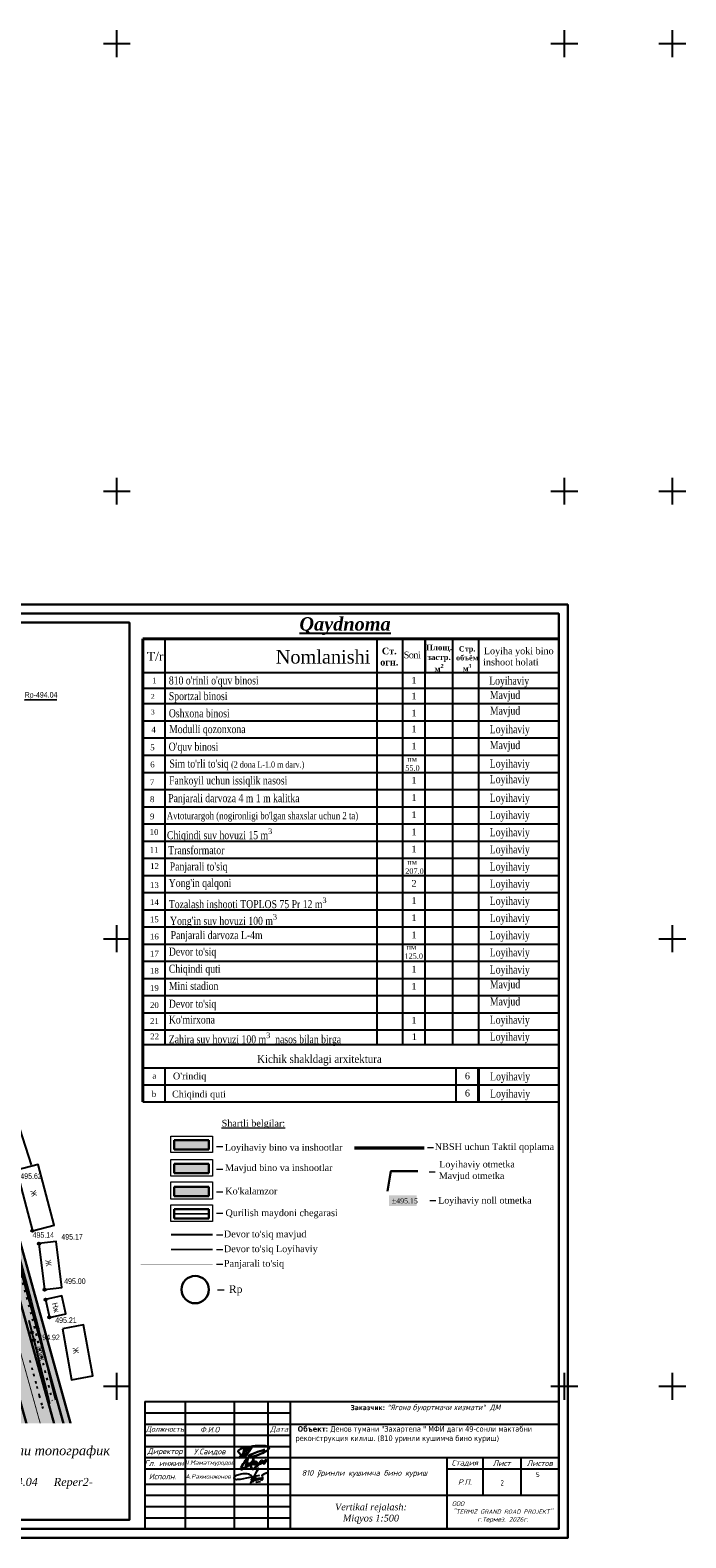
# Model space of a CAD drawing. Extents: x 0 to 667088, y 0 to 6446.
# Tile 62 of 83: x 2316 to 2462, y 245 to 582. Entities that reach past the tile are written whole.
import ezdxf

# ---------------------------------------------------------------- set-up
doc = ezdxf.new("R2010")
doc.units = 0
doc.header["$MEASUREMENT"] = 0
for name, pattern in [('CONTI', [0]), ('G_BUILDING_LINE', [3, 2, -1]), ('STRIH_1', [3, 2, -1]), ('STROT', [1.7, 0.5, -1.2])]:
    doc.linetypes.add(name, pattern=pattern)
for name, color, linetype in [('(00001)karta', 7, 'Continuous'), ('(002) Рамка', 7, 'Continuous'), ('0-SECTION LINE', 1, 'Continuous'), ('NAD_M0', 7, 'CONTI'), ('PI_OT0', 172, 'CONTI'), ('PI_TT0', 5, 'CONTI'), ('SETKR', 2, 'CONTI'), ('SIT_L0', 250, 'CONTI'), ('STR_L0', 6, 'CONTI'), ('V_лойихавий_OPOR-PNT', 7, 'Continuous'), ('ZAPSK0', 250, 'CONTI')]:
    doc.layers.add(name, color=color, linetype=linetype)
doc.layers.add('.', color=7, linetype='Continuous', lineweight=15)
doc.styles.add('GOST', font='times.ttf')
doc.styles.add('ICOCPEUR', font='isocpeui.ttf', dxfattribs={"height": 3})
doc.styles.add('ISOCPEUR', font='isocpeui.ttf', dxfattribs={"height": 250})
doc.styles.add('MtXpl_Times_New_Roma', font='times.ttf')
doc.styles.add('SHRFT', font='TXT', dxfattribs={"width": 0.75})
doc.styles.add('simplex.shx', font='simplex.shx', dxfattribs={"width": 0.7})
doc.styles.get("Standard").update_dxf_attribs({"font": 'times.ttf'})
doc.linetypes.add('ограждение2', pattern='A,0.25,-0.1,[132,ltypeshp.shx,S=0.1,R=0,X=-0.1,Y=0],-0.1,1', length=1.45)

# ---------------------------------------------------------------- blocks, each defined once
blk = doc.blocks.new('BL_333')
at = {"color": 0}
for p, q in [((-3, 0), (3, 0)), ((0, -3), (0, 3))]:
    blk.add_line(p, q, dxfattribs=at)
blk = doc.blocks.new('rhy')
at = {"layer": 'PI_TT0', "color": 0}
for centre in [(1521.89116, 313.79), (1523.37116, 310.93), (1524.62116, 300.65), (1524.83116, 298.43), (1525.69116, 294.45), (1521.79116, 291.08), (1522.23116, 289.36)]:
    blk.add_circle(centre, 0.25, dxfattribs=at)
for p in [(1521.89116, 313.79), (1523.37116, 310.93), (1524.62116, 300.65), (1524.83116, 298.43), (1525.69116, 294.45), (1521.79116, 291.08), (1523.28116, 291.94), (1522.23116, 289.36)]:
    blk.add_point(p, dxfattribs=at)
at = {"layer": 'SIT_L0', "color": 1}
blk.add_line((1520.17119, 432.40108), (1527.38348, 432.52228), dxfattribs=at)
at = {"layer": 'STR_L0', "color": 0, "linetype": 'STROT'}
blk.add_lwpolyline([(1524.28116, 274.07), (1524.07116, 274.86), (1523.52116, 276.9), (1522.76116, 279.68), (1521.95116, 282.72), (1521.19116, 285.5)], dxfattribs=at)
at = {"layer": 'STR_L0', "color": 0}
for points in [[(1521.09116, 293.84), (1521.79116, 291.08), (1522.01116, 290.2), (1522.57116, 287.93), (1523.35116, 284.83), (1524.19116, 281.45), (1524.96116, 278.35), (1525.53116, 276.08), (1525.75116, 275.2)], [(1521.71116, 328.54), (1515.87116, 346.62)], [(1518.34116, 327.35), (1521.89116, 313.79), (1526.78116, 315.04), (1523.22116, 328.63), (1518.34116, 327.35)], [(1527.11116, 275.98), (1526.90116, 276.86), (1526.35116, 279.14), (1525.60116, 282.26), (1524.79116, 285.66), (1524.04116, 288.78), (1523.49116, 291.06), (1523.28116, 291.94), (1522.73116, 294.1), (1522.69116, 294.25), (1521.72116, 298.02), (1521.63116, 298.37), (1520.53116, 302.52), (1520.29116, 303.39), (1519.55116, 306.15), (1519.20116, 307.46), (1517.81116, 312.59), (1517.73116, 312.86), (1516.52116, 317.25), (1516.41116, 317.62), (1515.10116, 322.28)], [(1523.37116, 310.92), (1524.62116, 300.65), (1528.44116, 301.11), (1527.19116, 311.38), (1523.37116, 310.93)], [(1524.83116, 298.43), (1525.69116, 294.45), (1529.34116, 295.24), (1528.47116, 299.26), (1524.83116, 298.43)], [(1528.60116, 291.91), (1530.65116, 280.53), (1535.38116, 281.38), (1533.33116, 292.76), (1528.60116, 291.91)]]:
    blk.add_lwpolyline(points, dxfattribs=at)
at = {"layer": 'ZAPSK0', "color": 4, "linetype": 'STROT'}
blk.add_lwpolyline([(1457.78594, 579.78069), (1452.25095, 578.56011), (1449.07333, 577.41643), (1444.92484, 574.55118), (1443.49605, 572.73287), (1446.71723, 561.55518), (1451.51123, 545.65725), (1457.58266, 524.937), (1465.56075, 497.26734), (1474.55463, 466.17031), (1479.99774, 445.37191), (1488.06814, 415.90471), (1491.27695, 402.29093), (1493.33001, 392.97424), (1500.29809, 369.93853), (1510.9952, 333.36517), (1514.50131, 321.94119), (1521.86126, 294.13835), (1526.29092, 275.85754)], dxfattribs=at)
at = {"layer": 'SETKR', "color": 112}
for p in [(1240.75116, 579.05), (1540.75116, 579.05), (1640.75116, 579.05), (1240.75116, 479.05), (1540.75116, 479.05), (1640.75116, 479.05), (1240.75116, 379.05), (1540.75116, 379.05), (1240.75116, 279.05), (1540.75116, 279.05), (1640.75116, 279.05)]:
    blk.add_blockref('BL_333', p, dxfattribs=at)
at = {"layer": 'NAD_M0', "color": 7, "style": 'SHRFT', "width": 0.75}
for s, rotation, p in [('Ж', 284, (1521.42116, 322.7)), ('Ж', 278, (1524.78116, 307.23)), ('Нж', 284, (1526.2385, 297.5875)), ('арик', 284, (1522.80116, 287.91)), ('Ж', 279, (1530.87116, 287.66))]:
    blk.add_text(s, height=1.25, rotation=rotation, dxfattribs=at).set_placement(p)
at = {"layer": 'PI_OT0', "color": 0, "style": 'SHRFT', "width": 0.75}
for s, p in [('495.62', (1519.1989, 325.39414)), ('495.14', (1521.9397, 312.23989)), ('495.17', (1528.37002, 311.82363)), ('495.00', (1528.99817, 301.90791)), ('495.21', (1526.99815, 293.18733)), ('494.92', (1523.23116, 289.36))]:
    blk.add_text(s, height=1.25, dxfattribs=at).set_placement(p)
at = {"layer": 'SIT_L0', "color": 1, "style": 'SHRFT', "width": 0.75}
blk.add_text('Rp-494.04', height=1.25, dxfattribs=at).set_placement((1520.17116, 432.93))
blk = doc.blocks.new('A$Ce5c4c3a4')
at = {"insert": (0, 0), "char_height": 1.5, "width": 42, "attachment_point": 5, "style": 'GOST'}
blk.add_mtext('{\\fTimes New Roman|b0|i1|c204|p18;Vertikal rejalash:\\P\\pt24;Miqyos 1:500}', dxfattribs=at)
blk = doc.blocks.new('130')
at = {"color": 5, "lineweight": 30}
for points in [[(36562.7, -2550.7), (36559.8, -2556.1), (36556.5, -2564.1), (36567.2, -2549.1), (36554.5, -2562.7), (36550.6, -2558.6), (36548.7, -2555.5), (36551, -2553.6), (36555.5, -2551.9), (36563.2, -2550.2), (36573.1, -2549), (36581.9, -2549.1), (36587.2, -2550.4), (36588.3, -2551.6), (36586.9, -2554), (36577.5, -2559.4), (36566.1, -2562.5), (36563.5, -2562.5), (36582.7, -2553.7)], [(36562.7, -2550.7), (36557.5, -2556.3), (36549.2, -2565)], [(36558, -2550), (36556.2, -2555.3), (36554.5, -2562.7)]]:
    blk.add_spline(points, degree=3, dxfattribs=at)
blk = doc.blocks.new('A$C15CB654E')
at = {"color": 172, "lineweight": 35, "true_color": 0x0000c2}
blk.add_spline([(-80, 215), (-226, 64), (-420, -243), (-441, -286), (-61, -127), (100, 202), (-80, 215), (-165, 11), (-212, -194), (120, -50), (277, -27), (264, -78), (236, -24), (112, -19), (16, -148), (29, -257), (80, -311), (237, -219), (421, -19), (501, 60), (606, -67), (690, 86), (615, 32), (-114, -63)], degree=3, dxfattribs=at)
blk = doc.blocks.new('подпис Аслиддин')
at = {"color": 5}
for points in [[(1001.717, 428.261), (1001.76, 428.319), (1001.77, 428.37), (1001.56, 427.972, 0.044859), (1001.594, 428.004, 0.213218), (1001.613, 428.051), (1001.611, 428.13, 0.139588), (1001.54, 428.199, 0.088814), (1001.472, 428.218, 0.042311), (1001.312, 428.21, 0.037983), (1001.185, 428.168, 0.056028), (1001.116, 428.127, 0.241508), (1001.115, 428.096, 0.099069), (1001.141, 428.075, 0.057375), (1001.181, 428.068, 0.021551), (1001.291, 428.074), (1001.819, 428.183)], [(1001.71, 428.138), (1001.682, 428.114), (1001.631, 428.001, 0.111453), (1001.583, 428.062), (1001.627, 428.084), (1001.669, 428.093), (1001.709, 428.094), (1001.707, 428.079), (1001.69, 428.053), (1001.682, 428.037, -0.10891), (1001.694, 428.061, -0.032918), (1001.712, 428.08, -0.053535), (1001.737, 428.092, -0.093112), (1001.747, 428.095), (1001.742, 428.068), (1001.734, 428.046), (1001.734, 428.054), (1001.752, 428.077), (1001.771, 428.091), (1001.788, 428.098), (1001.794, 428.09), (1001.79, 428.071), (1001.784, 428.051), (1001.778, 428.055), (1001.786, 428.07), (1001.821, 428.097), (1001.839, 428.104), (1001.848, 428.1), (1001.84, 428.072), (1001.834, 428.057), (1001.831, 428.065), (1001.863, 428.084), (1001.875, 428.098), (1001.886, 428.101), (1001.875, 428.098), (1001.863, 428.084, 0.12819), (1001.86, 428.06, 0.105846), (1001.864, 428.052, 0.068053), (1001.878, 428.051, 0.096646), (1001.891, 428.062, 0.075206), (1001.9, 428.083, 0.073664), (1001.896, 428.107), (1001.889, 428.133), (1001.882, 428.168), (1001.881, 428.181), (1001.949, 428.224), (1002.024, 428.252), (1002.031, 428.247), (1002.02, 428.242), (1001.946, 428.216)]]:
    blk.add_lwpolyline(points, format="xyb", dxfattribs=at)
blk.add_lwpolyline([(1001.724, 427.99), (1001.718, 427.996), (1001.836, 428.013)], dxfattribs=at)

msp = doc.modelspace()

# ---------------------------------------------------------------- hatches: boundary and pattern name
at = {"layer": '.', "lineweight": 30, "true_color": 0xf15558}
h = msp.add_hatch(color=13, dxfattribs=at)
h.dxf.hatch_style = 1
h.paths.add_polyline_path([(2140.17352, 264.93068), (2083.61479, 255.19836), (2083.36041, 256.67664), (2139.91914, 266.40896)])
edge = h.paths.add_edge_path()
edge.add_arc((2307.31033, 283.54371), 4, 15.5336492, 99.763532, ccw=False)
edge.add_line((2311.16422, 284.61493), (2315.85084, 267.75401))
edge.add_line((2315.85084, 267.75401), (2314.40563, 267.3523))
edge.add_line((2314.40563, 267.3523), (2309.47434, 285.09349))
edge.add_line((2309.47434, 285.09349), (2307.78678, 286.16244))
edge.add_line((2307.78678, 286.16244), (2084.9239, 247.8134))
edge.add_line((2084.9239, 247.8134), (2084.63228, 249.28527))
edge.add_line((2084.63228, 249.28527), (2306.632, 287.48578))
h.paths.add_polyline_path([(2231.25222, 280.60301), (2230.99784, 282.08129), (2155.62019, 269.11071), (2155.87456, 267.63243)], flags=17)
edge = h.paths.add_edge_path()
edge.add_line((2110.47832, 383.98384), (2110.21489, 385.46053))
edge.add_line((2110.21489, 385.46053), (2271.38255, 414.21088))
edge.add_arc((2272.08501, 410.27305), 4, 15.5336492, 100.1144778, ccw=False)
edge.add_line((2275.9389, 411.34426), (2307.39587, 298.17225))
edge.add_arc((2303.54198, 297.10103), 4, -80.236468, 15.5336492, ccw=False)
edge.add_line((2304.22031, 293.15897), (2235.19428, 281.28134))
edge.add_line((2235.19428, 281.28134), (2234.93991, 282.75962))
edge.add_line((2234.93991, 282.75962), (2305.30236, 294.8672))
edge.add_line((2305.30236, 294.8672), (2306.31382, 296.46401))
edge.add_line((2306.31382, 296.46401), (2274.25107, 411.81543))
edge.add_line((2274.25107, 411.81543), (2272.53786, 412.89329))
edge.add_line((2272.53786, 412.89329), (2110.47832, 383.98384))
h.paths.add_polyline_path([(2323.55862, 269.89644), (2325.00383, 270.29815), (2240.90803, 572.84773), (2239.46128, 572.45157)])
h.paths.add_polyline_path([(2147.80327, 267.76561), (2151.67813, 268.43238), (2151.9325, 266.9541), (2148.05764, 266.28734)], flags=17)
at = {"layer": '.', "lineweight": 30, "true_color": 0x3f4040}
h = msp.add_hatch(color=250, dxfattribs=at)
h.dxf.hatch_style = 1
edge = h.paths.add_edge_path()
edge.add_line((2231.75349, 570.30914), (2237.53433, 571.91596))
edge.add_line((2237.53433, 571.91596), (2321.63168, 269.36084))
edge.add_line((2321.63168, 269.36084), (2315.85084, 267.75401))
edge.add_line((2315.85084, 267.75401), (2311.16422, 284.61493))
edge.add_arc((2307.31033, 283.54371), 4, 15.5336492, 99.763532)
edge.add_line((2306.632, 287.48578), (2084.63228, 249.28527))
edge.add_line((2084.63228, 249.28527), (2083.61479, 255.19836))
edge.add_line((2083.61479, 255.19836), (2304.22031, 293.15897))
edge.add_arc((2303.54198, 297.10103), 4, 279.763532, 375.5336492)
edge.add_line((2307.39587, 298.17225), (2275.9389, 411.34426))
edge.add_arc((2272.08501, 410.27305), 4, 15.5336492, 100.1144778)
edge.add_line((2271.38255, 414.21088), (2110.21489, 385.46053))
edge.add_line((2110.21489, 385.46053), (2109.33682, 390.38282))
edge.add_line((2109.33682, 390.38282), (2269.29203, 418.91689))
edge.add_arc((2268.58957, 422.85473), 4, 280.1144778, 375.5119397)
edge.add_line((2272.44387, 423.92448), (2231.75349, 570.30914))
at = {"layer": '.', "lineweight": 30}
h = msp.add_hatch(color=4, dxfattribs=at)
h.dxf.hatch_style = 1
h.paths.add_polyline_path([(2237.53433, 571.91596), (2239.46128, 572.45157), (2323.55862, 269.89644), (2321.63168, 269.36084)])
h.paths.add_polyline_path([(2110.74174, 382.50715), (2110.47832, 383.98384), (2247.35616, 408.40119), (2247.61959, 406.9245)])
at = {"layer": '.', "true_color": 0x991b1e}
h = msp.add_hatch(color=244, dxfattribs=at)
h.dxf.hatch_style = 1
h.paths.add_polyline_path([(2348.02524, 334.02405), (2355.83193, 334.02405), (2355.83193, 331.969), (2348.02524, 331.969)])
at = {"layer": '.', "true_color": 0xfeeab9}
h = msp.add_hatch(color=254, dxfattribs=at)
h.dxf.hatch_style = 1
h.paths.add_polyline_path([(2348.02524, 328.76291), (2355.83193, 328.76291), (2355.83193, 326.70786), (2348.02524, 326.70786)])
at = {"layer": '.', "true_color": 0x58ba48}
h = msp.add_hatch(color=85, dxfattribs=at)
h.dxf.hatch_style = 1
h.paths.add_polyline_path([(2348.02524, 323.61078), (2355.83193, 323.61078), (2355.83193, 321.55573), (2348.02524, 321.55573)])

# ---------------------------------------------------------------- linework, layer by layer
at = {"layer": '(00001)karta', "color": 18, "ltscale": 0.2, "true_color": 0x000000, "const_width": 0.41264, "elevation": 528.71}
msp.add_lwpolyline([(2347.31335, 312.91811), (2356.65136, 312.91811)], dxfattribs=at)
at = {"layer": '(00001)karta', "color": 242, "ltscale": 0.2, "true_color": 0xcd2027, "const_width": 0.41264, "elevation": 528.71}
msp.add_lwpolyline([(2347.31335, 309.60021), (2356.65136, 309.60021)], dxfattribs=at)
at = {"layer": '.', "color": 7}
for p, q in [((2347.31335, 334.97224, 528.71), (2356.65136, 334.97224, 528.71)), ((2347.31335, 331.25346, 528.71), (2347.31335, 334.97224, 528.71)), ((2356.65136, 334.97224, 528.71), (2356.65136, 331.25346, 528.71)), ((2356.65136, 331.25346, 528.71), (2347.31335, 331.25346, 528.71)), ((2347.31335, 329.7111, 528.71), (2356.65136, 329.7111, 528.71)), ((2347.31335, 325.99232, 528.71), (2347.31335, 329.7111, 528.71)), ((2356.65136, 329.7111, 528.71), (2356.65136, 325.99232, 528.71)), ((2356.65136, 325.99232, 528.71), (2347.31335, 325.99232, 528.71)), ((2347.31335, 324.71609, 528.71), (2356.65136, 324.71609, 528.71)), ((2347.31335, 320.99732, 528.71), (2347.31335, 324.71609, 528.71)), ((2347.31335, 320.84019, 528.71), (2347.31335, 324.55897, 528.71)), ((2356.65136, 324.71609, 528.71), (2356.65136, 320.99732, 528.71)), ((2356.65136, 324.55897, 528.71), (2356.65136, 320.84019, 528.71)), ((2356.65136, 320.84019, 528.71), (2347.31335, 320.84019, 528.71)), ((2347.31335, 319.56396, 528.71), (2356.65136, 319.56396, 528.71)), ((2347.31335, 315.84518, 528.71), (2347.31335, 319.56396, 528.71)), ((2356.65136, 319.56396, 528.71), (2356.65136, 315.84518, 528.71)), ((2356.65136, 315.84518, 528.71), (2347.31335, 315.84518, 528.71))]:
    msp.add_line(p, q, dxfattribs=at)
at = {"layer": '.', "color": 7, "lineweight": 30}
for p, q in [((2348.02524, 334.02405, 528.71), (2355.83193, 334.02405, 528.71)), ((2348.02524, 331.969, 528.71), (2348.02524, 334.02405, 528.71)), ((2355.83193, 334.02405, 528.71), (2355.83193, 331.969, 528.71)), ((2355.83193, 331.969, 528.71), (2348.02524, 331.969, 528.71)), ((2348.02524, 328.76291, 528.71), (2355.83193, 328.76291, 528.71)), ((2348.02524, 326.70786, 528.71), (2348.02524, 328.76291, 528.71)), ((2355.83193, 328.76291, 528.71), (2355.83193, 326.70786, 528.71)), ((2355.83193, 326.70786, 528.71), (2348.02524, 326.70786, 528.71)), ((2348.02524, 323.61078, 528.71), (2355.83193, 323.61078, 528.71)), ((2348.02524, 321.55573, 528.71), (2348.02524, 323.61078, 528.71)), ((2355.83193, 323.61078, 528.71), (2355.83193, 321.55573, 528.71)), ((2355.83193, 321.55573, 528.71), (2348.02524, 321.55573, 528.71)), ((2348.02524, 318.61577, 528.71), (2355.83193, 318.61577, 528.71)), ((2348.02524, 316.56072, 528.71), (2348.02524, 318.61577, 528.71)), ((2355.83193, 318.61577, 528.71), (2355.83193, 316.56072, 528.71)), ((2355.83193, 316.56072, 528.71), (2348.02524, 316.56072, 528.71))]:
    msp.add_line(p, q, dxfattribs=at)
at = {"layer": '.', "elevation": 528.71}
for points in [[(2348.02524, 334.02405), (2355.83193, 334.02405), (2355.83193, 331.969), (2348.02524, 331.969)], [(2348.02524, 328.76291), (2355.83193, 328.76291), (2355.83193, 326.70786), (2348.02524, 326.70786)], [(2348.02524, 323.61078), (2355.83193, 323.61078), (2355.83193, 321.55573), (2348.02524, 321.55573)], [(2348.02524, 318.61577), (2355.83193, 318.61577), (2355.83193, 316.56072), (2348.02524, 316.56072)]]:
    msp.add_lwpolyline(points, close=True, dxfattribs=at)
for points in [[(2357.52999, 332.61984), (2358.89058, 332.61984)], [(2357.52999, 327.54627), (2358.89058, 327.54627)], [(2357.52999, 322.52899), (2358.89058, 322.52899)], [(2357.52999, 317.69878), (2358.89058, 317.69878)], [(2357.52999, 312.90501), (2358.89058, 312.90501)], [(2357.52999, 309.58711), (2358.89058, 309.58711)], [(2357.52999, 306.33173), (2358.89058, 306.33173)]]:
    msp.add_lwpolyline(points, dxfattribs=at)
at = {"layer": '.'}
for points in [[(2404.62886, 332.41336), (2405.99632, 332.41336)], [(2405.03516, 326.99887), (2406.36741, 326.99887)], [(2405.18304, 320.58426), (2406.51529, 320.58426)]]:
    msp.add_lwpolyline(points, dxfattribs=at)
at = {"layer": '.', "color": 1, "elevation": 528.71}
msp.add_lwpolyline([(2357.71155, 300.61324), (2359.25768, 300.61324)], dxfattribs=at)
for p, q in [((2341.04952, 427.73479), (2341.04952, 446.07032)), ((2341.04952, 427.73479), (2341.04952, 446.07032)), ((2346.04952, 438.57032), (2346.04952, 446.07032)), ((2346.04952, 442.07032), (2346.04952, 445.68685)), ((2393.41399, 355.4246), (2393.41399, 446.07032)), ((2399.12472, 438.57032), (2399.12472, 446.07032)), ((2399.12472, 438.57032), (2399.12472, 446.07032)), ((2404.12472, 438.57032), (2404.12472, 446.07032)), ((2404.12472, 438.57032), (2404.12472, 446.07032)), ((2404.12472, 438.57032), (2404.12472, 446.07032)), ((2404.12472, 438.57032), (2404.12472, 446.07032)), ((2404.17233, 438.57032), (2404.17233, 446.07032)), ((2410.28164, 438.57032), (2410.28164, 446.07032)), ((2416.09713, 438.57032), (2416.09713, 446.07032)), ((2416.09713, 438.57032), (2416.09713, 446.07032)), ((2416.09713, 438.57032), (2416.09713, 446.07032)), ((2416.09713, 438.57032), (2416.09713, 446.07032)), ((2416.09713, 438.57032), (2416.09713, 446.07032)), ((2416.09713, 438.57032), (2416.09713, 446.07032)), ((2416.09713, 438.57032), (2416.09713, 446.07032)), ((2416.09713, 438.57032), (2416.09713, 446.07032)), ((2341.04952, 438.57032), (2433.98518, 438.57032)), ((2341.04952, 438.57032), (2433.98518, 438.57032)), ((2341.04952, 438.57032), (2433.98518, 438.57032)), ((2341.04952, 438.57032), (2433.98518, 438.57032)), ((2346.04952, 393.21511), (2346.04952, 438.57032)), ((2346.04952, 355.4246), (2346.04952, 438.57032)), ((2399.12472, 393.21511), (2399.12472, 438.57032)), ((2399.12472, 355.4246), (2399.12472, 438.57032)), ((2404.12472, 427.73479), (2404.12472, 438.57032)), ((2404.12472, 393.21511), (2404.12472, 438.57032)), ((2404.12472, 427.73479), (2404.12472, 438.57032)), ((2404.12472, 355.4246), (2404.12472, 438.57032)), ((2410.28164, 355.4246), (2410.28164, 438.57032)), ((2416.09713, 427.73479), (2416.09713, 438.57032)), ((2416.09713, 393.21511), (2416.09713, 438.57032)), ((2416.09713, 427.73479), (2416.09713, 438.57032)), ((2416.09713, 393.21511), (2416.09713, 438.57032)), ((2416.09713, 427.73479), (2416.09713, 438.57032)), ((2416.09713, 393.21511), (2416.09713, 438.57032)), ((2416.09713, 427.73479), (2416.09713, 438.57032)), ((2416.09713, 355.4246), (2416.09713, 438.57032)), ((2341.04952, 435.07032), (2433.98518, 435.07032)), ((2341.04952, 435.07032), (2433.98518, 435.07032)), ((2341.04952, 431.57032), (2433.98518, 431.57032)), ((2341.04952, 431.57032), (2433.98518, 431.57032)), ((2341.04952, 427.73479), (2433.99307, 427.73479)), ((2341.04952, 427.73479), (2433.99307, 427.73479)), ((2341.04952, 423.89927), (2433.99307, 423.89927)), ((2341.04952, 423.89927), (2434.12674, 423.89927)), ((2341.04952, 423.89927), (2433.99307, 423.89927)), ((2341.04952, 423.89927), (2434.12674, 423.89927)), ((2341.04952, 420.06375), (2433.99307, 420.06375)), ((2341.04952, 420.06375), (2433.99307, 420.06375)), ((2341.04952, 416.22823), (2433.99307, 416.22823)), ((2341.04952, 416.22823), (2433.99307, 416.22823)), ((2341.04952, 412.39271), (2433.99307, 412.39271)), ((2341.04952, 412.39271), (2433.99307, 412.39271)), ((2341.04952, 408.55719), (2433.99307, 408.55719)), ((2341.04952, 408.55719), (2433.99307, 408.55719)), ((2341.04952, 404.72167), (2433.99307, 404.72167)), ((2341.04952, 404.72167), (2433.99307, 404.72167)), ((2341.04952, 400.88615), (2433.99307, 400.88615)), ((2341.04952, 400.88615), (2433.99307, 400.88615)), ((2341.05741, 400.88615), (2434.00095, 400.88615)), ((2341.05741, 400.88615), (2434.00095, 400.88615)), ((2341.04952, 397.05063), (2433.99307, 397.05063)), ((2341.04952, 397.05063), (2433.99307, 397.05063)), ((2341.04952, 393.21511), (2433.99307, 393.21511)), ((2341.04952, 393.21511), (2433.99307, 393.21511)), ((2341.04952, 393.21511), (2433.99307, 393.21511)), ((2341.05741, 393.21511), (2434.00095, 393.21511)), ((2341.04952, 389.37958), (2433.99307, 389.37958)), ((2341.05741, 385.54406), (2434.00095, 385.54406)), ((2341.05741, 381.70854), (2434.00095, 381.70854)), ((2341.05741, 377.87302), (2434.00095, 377.87302)), ((2341.05741, 374.0375), (2434.00095, 374.0375)), ((2341.05741, 370.20198), (2434.00095, 370.20198)), ((2341.05741, 366.36646), (2434.00095, 366.36646)), ((2341.05741, 362.53094), (2434.00095, 362.53094)), ((2341.05741, 358.69542), (2434.00095, 358.69542)), ((2341.05741, 355.4246), (2434.00095, 355.4246)), ((2341.04163, 350.23709, 528.71), (2433.98518, 350.23709, 528.71)), ((2346.03375, 342.614, 528.71), (2346.03375, 350.23709, 528.71)), ((2411.03375, 342.614, 528.71), (2411.03375, 350.23709, 528.71)), ((2411.03375, 342.614, 528.71), (2411.03375, 350.23709, 528.71)), ((2416.03375, 342.614, 528.71), (2416.03375, 350.23709, 528.71)), ((2416.03375, 342.614, 528.71), (2416.03375, 350.23709, 528.71)), ((2341.04163, 346.40157, 528.71), (2433.98518, 346.40157, 528.71)), ((2341.05741, 342.614, 528.71), (2434.00095, 342.614, 528.71)), ((2341.05741, 342.614, 528.71), (2434.00095, 342.614, 528.71)), ((2341.48518, 275.62662), (2433.98518, 275.62662)), ((2341.48518, 275.62662), (2341.48518, 247.19328)), ((2341.48518, 273.12662), (2373.98518, 273.12662)), ((2350.48518, 275.62662), (2350.48518, 247.19328)), ((2361.48518, 275.62662), (2361.48518, 247.19328)), ((2368.98518, 275.62662), (2368.98518, 247.19328)), ((2373.98518, 275.62662), (2373.98518, 247.19328)), ((2433.98518, 275.62662), (2433.98518, 247.19328)), ((2341.48518, 270.62662), (2433.98518, 270.62662)), ((2341.48518, 268.12662), (2373.98518, 268.12662)), ((2341.48518, 265.62662), (2373.98518, 265.62662)), ((2341.48518, 263.12662), (2433.98518, 263.12662)), ((2408.98518, 263.12662), (2408.98518, 247.19328)), ((2416.98518, 263.12662), (2416.98518, 254.69328)), ((2425.48518, 263.12662), (2425.48518, 254.69328)), ((2341.48518, 260.62662), (2373.98518, 260.62662)), ((2408.98518, 260.62662), (2433.98518, 260.62662)), ((2341.48518, 257.19328), (2373.98518, 257.19328)), ((2341.48518, 254.69328), (2433.98518, 254.69328)), ((2341.48518, 252.19328), (2373.98518, 252.19328)), ((2341.48518, 249.69328), (2373.98518, 249.69328)), ((2341.48518, 247.19328), (2433.98518, 247.19328))]:
    msp.add_line(p, q)
at = {"lineweight": 40}
msp.add_line((2341.05741, 342.614, 528.71), (2341.0498, 446.07032), dxfattribs=at)
at = {"color": 18, "lineweight": 30, "true_color": 0x000000}
for points in [[(2106.63644, 453.69009), (2435.98518, 453.69009), (2435.98518, 245.19328), (2106.63644, 245.19328)], [(2108.63644, 451.69009), (2433.98518, 451.69009), (2433.98518, 247.19328), (2108.63644, 247.19328)], [(2110.63644, 449.69009), (2338.06657, 449.69009), (2338.06657, 249.19328), (2110.63644, 249.19328)]]:
    msp.add_lwpolyline(points, close=True, dxfattribs=at)
at = {"lineweight": 40}
msp.add_lwpolyline([(2341.04952, 446.07032), (2433.98518, 446.07032)], dxfattribs=at)
msp.add_lwpolyline([(2341.04952, 446.07032), (2433.98518, 446.07032)], dxfattribs=at)
at = {"color": 18, "lineweight": 40, "ltscale": 3, "true_color": 0x000000, "elevation": 528.71}
msp.add_lwpolyline([(2416.04952, 350.18915), (2416.03375, 342.614)], dxfattribs=at)
at = {"color": 2, "lineweight": 30, "const_width": 0.72}
msp.add_lwpolyline([(2388.27955, 332.2984), (2403.94252, 332.2984)], dxfattribs=at)
at = {"color": 1, "linetype": 'G_BUILDING_LINE', "lineweight": 30, "const_width": 0.32681, "elevation": 528.71}
msp.add_lwpolyline([(2348.02524, 317.58825), (2355.83193, 317.58825)], dxfattribs=at)
at = {"color": 18, "linetype": 'ограждение2', "lineweight": 30, "ltscale": 2, "true_color": 0x000000, "const_width": 0.1, "elevation": 528.71}
msp.add_lwpolyline([(2340.59667, 306.34483), (2356.65136, 306.34483)], dxfattribs=at)
at = {"color": 1, "lineweight": 30, "const_width": 0.27853, "elevation": 528.71}
msp.add_lwpolyline([(2352.73328, 303.70525, 1), (2352.73328, 297.59594, 0.414213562), (2355.78794, 300.6506, 0.414213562)], format="xyb", close=True, dxfattribs=at)
at = {"color": 1, "lineweight": 30}
msp.add_circle((2352.73328, 300.6506, 528.71), 3.05465, dxfattribs=at)
at = {"layer": 'V_лойихавий_OPOR-PNT', "lineweight": 30}
msp.add_polyline3d([(2395.72456, 322.68647, -0.0608), (2396.43029, 327.10419, -0.0608), (2402.46287, 327.14395, -0.05966)], dxfattribs=at)
at = {"layer": 'ZAPSK0', "color": 5, "lineweight": 30}
for points in [[(2323.55862, 269.89644), (2325.00383, 270.29815), (2240.90803, 572.84773), (2239.46128, 572.45157)], [(2237.53433, 571.91596), (2239.46128, 572.45157), (2323.55862, 269.89644), (2321.63168, 269.36084)]]:
    msp.add_lwpolyline(points, close=True, dxfattribs=at)
msp.add_lwpolyline([(2231.75349, 570.30914), (2237.53433, 571.91596), (2321.63168, 269.36084), (2315.85084, 267.75401), (2311.16422, 284.61493, 0.385015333), (2306.632, 287.48578), (2084.63228, 249.28527), (2083.61479, 255.19836), (2304.22031, 293.15897, 0.444027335), (2307.39587, 298.17225), (2275.9389, 411.34426, 0.386774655), (2271.38255, 414.21088), (2110.21489, 385.46053), (2109.33682, 390.38282), (2269.29203, 418.91689, 0.442082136), (2272.44387, 423.92448)], format="xyb", close=True, dxfattribs=at)
at = {"layer": 'ZAPSK0', "color": 7, "linetype": 'STRIH_1', "lineweight": 30, "true_color": 0xffffff, "const_width": 0.2}
msp.add_lwpolyline([(2234.64391, 571.11255), (2318.74126, 268.55742)], dxfattribs=at)

# ---------------------------------------------------------------- block references
at = {"layer": '(002) Рамка', "color": 0}
msp.add_blockref('rhy', (794.4794, 0), dxfattribs=at)
at = {"color": 6, "lineweight": 30, "xscale": 0.1750000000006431, "yscale": 0.1750000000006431, "zscale": 0.1750000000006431}
msp.add_blockref('130', (-4033.69429, 711.83372), dxfattribs=at)
at = {"xscale": 0.005000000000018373, "yscale": 0.005000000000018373, "zscale": 0.005000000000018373}
msp.add_blockref('A$C15CB654E', (2365.13368, 262.15532), dxfattribs=at)
at = {"lineweight": 35, "xscale": 8.234648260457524, "yscale": 8.234648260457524, "zscale": 8.234648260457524}
msp.add_blockref('подпис Аслиддин', (-5882.41447, -3266.7267), dxfattribs=at)
at = {"color": 5, "lineweight": 30}
msp.add_blockref('A$Ce5c4c3a4', (2392.0193, 250.60451), dxfattribs=at)

# ---------------------------------------------------------------- texts
at = {"layer": '.', "color": 0, "style": 'MtXpl_Times_New_Roma'}
for s, height, p in [('%%UShartli belgilar:', 1.5031549, (2358.65786, 337.08522)), ('Loyihaviy bino va inshootlar', 1.5031549, (2359.3527, 331.69903, 528.71)), ('NBSH uchun Taktil qoplama', 1.510745, (2406.26729, 331.84488)), ('Mavjud bino va inshootlar ', 1.5031549, (2359.41541, 327.14606, 528.71)), ('Mavjud otmetka ', 1.4718413, (2407.1904, 325.36398)), ("Ko'kalamzor", 1.5031549, (2359.47205, 321.93004, 528.71)), ('Loyihaviy noll otmetka', 1.4718413, (2407.03426, 319.88579)), ('Qurilish maydoni chegarasi', 1.5031549, (2359.52216, 317.06828, 528.71)), ("Devor to'siq mavjud", 1.5031549, (2359.16019, 312.33938, 528.71)), ("Devor to'siq Loyihaviy", 1.5031549, (2359.16019, 309.02149, 528.71)), ("Panjarali to'siq", 1.5031549, (2359.16019, 305.76611, 528.71))]:
    msp.add_text(s, height=height, dxfattribs=at).set_placement(p)
at = {"layer": '.', "color": 1, "style": 'MtXpl_Times_New_Roma'}
for s, height, p in [('Loyihaviy otmetka ', 1.4718413, (2407.2947, 327.94643)), ('Rp  ', 1.708131, (2360.29623, 299.92043, 528.71))]:
    msp.add_text(s, height=height, dxfattribs=at).set_placement(p)
at = {"color": 0, "lineweight": 40, "width": 0.9}
msp.add_text('Kichik shakldagi arxitektura', height=1.8, dxfattribs=at).set_placement((2366.5769, 351.28965, 528.71))
at = {"color": 0, "lineweight": 40}
for s, p in [("O'rindiq", (2347.7812, 347.62807, 528.71)), ('Chiqindi quti ', (2347.57515, 343.59536, 528.71))]:
    msp.add_text(s, height=1.5, dxfattribs=at).set_placement(p)
at = {"color": 0}
for s, insert, char_height, width, attachment_point in [('{\\fTimes New Roman|b1|i1|c204|p18;\\LQaydnoma}', (2386.22893, 448.89569), 3, 92.0560599, 5), ('\\A1;{\\fTimes New Roman|b1|i0|c204|p18;Площ.\\Pзастр.\\Pм\\H0.7x;\\S2^ ;}', (2407.24316, 444.78227), 1.3, 7.2342167, 2), ('T/r', (2343.7942, 442.12634, -317.35399), 2, 92.0560599, 5), ('Nomlanishi', (2381.31744, 442.0129, -317.35399), 3, 92.0560599, 5), ('{\\fTimes New Roman|b1|i0|c204|p18;Ст.\\Pогн.}', (2396.11433, 444.09264), 1.5, 4.9238637, 2), ('{\\H1.2x;\\T0.9;Soni}', (2399.34014, 443.21477), 1.25, 4.7558489, 1), ('\\A1;{\\fTimes New Roman|b1|i0|c204|p18;Стр.\\Pобъём\\Pм\\H0.7x;\\S3^ ;}', (2413.50979, 444.43), 1.2, 4.1111645, 2), ('\\pi0.15156;{\\H1.2x;Loyiha yoki bino inshoot holati}', (2417.08482, 444.11563), 1.25, 16.2342605, 1), ('1', (2343.12596, 437.41416), 1.3, 2.5046312, 1), ("{\\W0.8;810 o'rinli o'quv binosi}", (2346.85793, 437.66494), 1.8, 53.8902284, 1), ('{\\fTimes New Roman|b0|i0|c204|p18;\\H1.2x;1}', (2401.07673, 437.52775), 1.25, 4.120101, 1), ('{\\W0.8;Mavjud}', (2418.59361, 434.4274), 1.8, 53.8902284, 1), ('2 ', (2342.86592, 433.75237), 1.1, 2.5046312, 1), ('{\\W0.8;Sportzal binosi}', (2346.85793, 434.16494), 1.8, 53.8902284, 1), ('{\\H1.2x;1}', (2401.07673, 434.02775), 1.25, 4.120101, 1), ('3 ', (2342.86592, 430.25237), 1.1, 2.5046312, 1), ('{\\W0.8;Oshxona binosi}', (2346.85793, 430.32942), 1.8, 53.8902284, 1), ('{\\H1.2x;1}', (2401.07673, 430.24017), 1.25, 4.120101, 1), ('{\\W0.8;Mavjud}', (2418.59361, 430.9274), 1.8, 53.8902284, 1), ('4', (2342.95691, 426.42286), 1.3, 2.5046312, 1), ('{\\W0.8;Modulli qozonxona}', (2346.91554, 426.78402, 528.71), 1.8, 53.8902284, 1), ('{\\H1.2x;1}', (2401.07673, 426.69223), 1.25, 4.120101, 1), ('5', (2342.70537, 422.46119), 1.3, 2.5046312, 1), ("\\A1;{\\W0.8;O'quv binosi}", (2346.8203, 422.86911), 1.8, 53.8902284, 1), ('{\\H1.2x;1}', (2401.07673, 422.85671), 1.25, 4.120101, 1), ('{\\W0.8;Mavjud}', (2418.59361, 423.21278), 1.8, 53.8902284, 1), ('6', (2342.70537, 418.62567), 1.3, 2.5046312, 1), ('{\\H1.2x;  пм\\P 55.0}', (2399.22817, 419.77935), 1, 4.4599982, 1), ('7', (2342.64602, 414.70151), 1.3, 2.5046312, 1), ('\\A1;{\\fTimes New Roman|b0|i0|c238|p18;\\W0.8;Fankoyil \\A0;uchun issiqlik nasosi}', (2346.91792, 415.32746, -528.71), 1.8, 53.8902284, 1), ('{\\H1.2x;1}', (2401.07673, 415.18566), 1.25, 4.120101, 1), ('{\\W0.8;Panjarali darvoza 4 m 1 m kalitka   }', (2346.71834, 411.36255), 1.8, 53.8902284, 1), ('{\\H1.2x;1}', (2401.07673, 411.35014), 1.25, 4.120101, 1), ('8', (2342.64602, 410.86599), 1.3, 2.5046312, 1), ('9', (2342.64602, 407.03047), 1.3, 2.5046312, 1), ("\\A1;{\\W0.8;Avtoturargoh (nogironligi bo'lgan shaxslar uchun 2 ta)\\P }", (2346.40895, 407.36324), 1.62, 48.5012055, 1), ('{\\H1.2x;1}', (2401.07673, 407.51462), 1.25, 4.120101, 1), ('10', (2342.58189, 403.54034), 1.3, 2.5046312, 1), ('\\A1;{\\W0.8;Chiqindi suv hovuzi 15 m\\H0.7x;\\S3^ ;\\H1.42857x; }', (2346.4441, 403.70146), 1.8, 53.8902284, 1), ('{\\H1.2x;1}', (2401.07673, 403.6791), 1.25, 4.120101, 1), ('11', (2342.58189, 399.55673), 1.3, 2.5046312, 1), ('{\\W0.8;Transformator    }', (2346.71834, 399.74325), 1.8, 53.8902284, 1), ('{\\H1.2x;1}', (2401.07673, 399.84358), 1.25, 4.120101, 1), ('12', (2342.68557, 395.93128), 1.3, 2.5046312, 1), ("{\\W0.8;Panjarali to'siq}", (2347.06448, 396.10279), 1.8, 53.8902284, 1), ('{\\H1.2x;  пм\\P 207.0}', (2399.22817, 396.76623), 1, 4.4599982, 1), ('13', (2342.65669, 391.71073), 1.3, 2.5046312, 1), ("{\\W0.8;Yong'in qalqoni}", (2346.83592, 392.42694), 1.8, 53.8902284, 1), ('{\\H1.2x;2}', (2401.07673, 392.17254), 1.25, 4.120101, 1), ('14', (2342.65669, 387.87521), 1.3, 2.5046312, 1), ('\\A1;{\\W0.8;Tozalash inshooti TOPLOS 75 Pr 12 m\\H0.7x;\\S3^ ;}', (2346.86125, 388.29501), 1.8, 53.8902284, 1), ('{\\H1.2x;1}', (2401.07673, 388.33702), 1.25, 4.120101, 1), ('15', (2342.65669, 384.03969), 1.3, 2.5046312, 1), ("\\A1;{\\W0.8;Yong'in suv hovuzi 100 m\\H0.7x;\\S3^ ;\\H1.42857x; }", (2347.1301, 384.55807), 1.8, 53.8902284, 1), ('{\\H1.2x;1}', (2401.07673, 384.5015), 1.25, 4.120101, 1), ('{\\W0.8;Panjarali darvoza L-4m}', (2347.27021, 380.75826, 528.71), 1.8, 53.8902284, 1), ('{\\H1.2x;1}', (2401.07673, 380.66597), 1.25, 4.120101, 1), ('16', (2342.65669, 380.20417), 1.3, 2.5046312, 1), ('{\\H1.2x;  пм\\P 125.0}', (2399.06312, 377.772), 1, 4.4599982, 1), ('17', (2342.65669, 376.36865), 1.3, 2.5046312, 1), ("{\\W0.8;Devor to'siq}", (2346.86167, 377.08021), 1.8, 53.8902284, 1), ('18', (2342.65669, 372.53313), 1.3, 2.5046312, 1), ('{\\W0.8;Chiqindi quti}', (2346.86167, 373.24469), 1.8, 53.8902284, 1), ('{\\H1.2x;1}', (2401.07673, 372.99493), 1.25, 4.120101, 1), ('19', (2342.65669, 368.69761), 1.3, 2.5046312, 1), ('{\\W0.8;Mini stadion}', (2346.86167, 369.40917), 1.8, 53.8902284, 1), ('{\\H1.2x;1}', (2401.07673, 369.15941), 1.25, 4.120101, 1), ('{\\W0.8;Mavjud}', (2418.59361, 369.77509), 1.8, 53.8902284, 1), ('20', (2342.65669, 364.86209), 1.3, 2.5046312, 1), ("{\\W0.8;Devor to'siq}", (2346.86167, 365.43689), 1.8, 53.8902284, 1), ('{\\W0.8;Mavjud}', (2418.59361, 365.93957), 1.8, 53.8902284, 1), ('21', (2342.65669, 361.30892), 1.3, 2.5046312, 1), ("{\\W0.8;Ko'mirxona}", (2346.86167, 361.88372), 1.8, 53.8902284, 1), ('{\\H1.2x;1}', (2401.07673, 361.56432), 1.25, 4.120101, 1), ('22', (2342.70874, 357.88203), 1.3, 2.5046312, 1), ('\\A1;{\\W0.8;Zahira suv hovuzi 100 m\\H0.7x;\\S3^ ;\\H1.42857x;  nasos bilan birga}', (2346.85284, 358.10534), 1.8, 53.8902284, 1), ('{\\H1.2x;1}', (2401.15509, 357.90193), 1.25, 4.120101, 1), ('a', (2343.1914, 349.05229, 528.71), 1.3, 2.5046312, 1), ('{\\H1.2x;6}', (2413.00154, 349.14658, 528.71), 1.25, 4.120101, 1), ('b', (2343.05463, 344.99807, 528.71), 1.3, 2.5046312, 1), ('{\\H1.2x;6}', (2413.00154, 345.31106, 528.71), 1.25, 4.120101, 1)]:
    msp.add_mtext(s, dxfattribs=dict(at, insert=insert, char_height=char_height, width=width, attachment_point=attachment_point))
at = {"color": 5, "char_height": 1.8, "width": 53.8902284, "attachment_point": 1}
for insert in [(2418.43379, 437.61008), (2418.56746, 426.77456), (2418.56746, 419.10352), (2418.56746, 415.60352), (2418.56746, 411.43247), (2418.56746, 407.59695), (2418.56746, 403.76143), (2418.56746, 399.92591), (2418.56746, 396.09039), (2418.56746, 392.25487), (2418.56746, 388.41935), (2418.56746, 384.58383), (2418.56746, 380.7483), (2418.56746, 376.91278), (2418.56746, 373.07726), (2418.56746, 361.85305), (2418.56746, 358.08073), (2418.64784, 349.19569, 528.71), (2418.64784, 345.36017, 528.71)]:
    msp.add_mtext('{\\W0.8;Loyihaviy}', dxfattribs=dict(at, insert=insert))
for s, insert, char_height, width, attachment_point in [("{\\fTimes New Roman|b0|i0|c238|p18;\\W0.8;Sim to'rli to'siq \\H0.77778x;\\C0;(2 dona L-\\fTimes New Roman|b0|i0|c204|p18;1\\fTimes New Roman|b0|i0|c238|p18;.0 m darv.)}", (2346.9952, 419.08327), 1.8, 53.8902284, 1), ('{\\fTahoma|b0|i0|c204|p34; \\fTahoma|b1|i0|c204|p34;Объект:\\fTahoma|b0|i0|c204|p34; Денов тумани "Захартепа " МФЙ даги 49-сонли мактабни реконструкция килиш. (810 уринли кушимча бино куриш)}', (2375.15655, 270.15586), 1.24999625, 58.0428357, 1), ('{\\fISOCPEUR|b0|i1|c204|p34; Исполн.}', (2341.53518, 258.90995), 1.25, 8.9, 4), ('{\\fISOCPEUR|b0|i1|c204|p34;810 ўринли кушимча бино куриш}', (2376.54705, 260.32967), 1.2499962, 27.3260918, 1), (' {\\Ftxt,whgtxt|c0;5}', (2428.86652, 259.8567), 1.0500034, 1.0452222, 1)]:
    msp.add_mtext(s, dxfattribs=dict(insert=insert, char_height=char_height, width=width, attachment_point=attachment_point))
at = {"color": 5, "linetype": 'Continuous', "lineweight": 30, "insert": (2396.62705, 321.16445), "char_height": 1.152, "attachment_point": 1, "rotation": 359.8883461, "bg_fill": 1, "box_fill_scale": 1.5, "bg_fill_color": 162, "bg_fill_transparency": 0}
msp.add_mtext_dynamic_manual_height_columns('{\\H1.08333x;\\C2;±\\H0.92308x;495.15}', width=5.0073099, gutter_width=0.8, heights=[0], dxfattribs=at)
for s, insert, char_height, width, attachment_point, style in [('{\\fTahoma|b0|i0|c0|p34;\\H0.9x;\\C256; \\fTahoma|b1|i0|c204|p34;Заказчик:\\fTahoma|b0|i0|c204|p34; \\fTahoma|b0|i1|c204|p34;\\H1.111x;\\C7;"Ягона буюртмачи хизмати"  ДМ\\P\\fTahoma|b0|i0|c204|p34;\\C256; \\fTahoma|b0|i0|c0|p34;          }', (2403.98518, 273.12662), 1.25, 59.9, 5, 'ISOCPEUR'), ('Должность', (2345.98518, 269.37662), 1.25, 8.9, 5, 'ISOCPEUR'), ('Ф.И.О', (2355.98518, 269.37662), 1.25, 10.9, 5, 'ISOCPEUR'), ('Дата', (2371.48518, 269.37662), 1.25, 4.9, 5, 'ISOCPEUR'), ('Подпись', (2365.23518, 269.37662), 0.0009, 7.4, 5, 'ISOCPEUR'), ('Директор', (2345.98518, 264.37662), 1.25, 8.9, 5, 'ISOCPEUR'), ('У.Саидов', (2355.98518, 264.37662), 1.25, 10.9, 5, 'ISOCPEUR'), ('{\\C256;Гл. инжин.}', (2345.98518, 261.87662), 1.25, 8.9, 5, 'ISOCPEUR'), ('Ч.Маматмуродов', (2355.98518, 261.87662), 1, 10.9, 5, 'ISOCPEUR'), ('А.Рахмонжонов', (2350.53518, 258.90995), 1, 10.9, 4, 'ICOCPEUR'), ('Стадия', (2412.98518, 261.87662), 1.25, 7.9, 5, 'ISOCPEUR'), ('Лист', (2421.23518, 261.87662), 1.25, 8.4, 5, 'ISOCPEUR'), ('Листов', (2429.73518, 261.87662), 1.25, 8.4, 5, 'ISOCPEUR'), ('Р.П.', (2412.98518, 257.65995), 1.25, 7.9, 5, 'ISOCPEUR'), ('1', (2421.23518, 257.65995), 0.0009, 8.4, 5, 'ISOCPEUR'), ('25', (2429.73518, 257.65995), 0.0009, 8.4, 5, 'ISOCPEUR'), ('ООО                            "{\\H0.92x;TERMIZ GRAND ROAD PROJEKT\\H1.08696x;" г.Термез. 2026г.}', (2421.48518, 250.94328), 1.05, 24.9, 5, 'ISOCPEUR')]:
    msp.add_mtext(s, dxfattribs=dict(insert=insert, char_height=char_height, width=width, attachment_point=attachment_point, style=style))
at = {"color": 1, "lineweight": 25, "insert": (2420.96696, 258.10853), "char_height": 1.25, "width": 1.8169112, "attachment_point": 1, "style": 'simplex.shx'}
msp.add_mtext('{\\C256;2}', dxfattribs=at)

# ---------------------------------------------------------------- next in the draw order: texts
at = {"layer": '0-SECTION LINE', "color": 0, "insert": (2265.9559, 261.1796), "char_height": 3.01158, "width": 69.7657334, "attachment_point": 4, "bg_fill": 3, "box_fill_scale": 1.5, "bg_fill_color": 256, "bg_fill_transparency": 0}
msp.add_mtext('\\A1;\\pi-3.01116,l3.01116;{\\H0.6993x;^I^I        \\fTimes New Roman|b1|i1|c204|p18;\\LИзох:\\P\\pi0,l0;\\fTimes New Roman|b0|i1|c204|p18;\\l1. Вертикал режалаш 1:500 микёсли топографик тасвир асосида лойихаланди. \\P3.Кузгалмас нукта килиб \\H0.85001x;\\C1;Reper1- 494.04  \\C0; \\H1.14707x;\\C1; \\C0; \\H0.87179x;\\C1;Reper2- 494.79\\C0; \\H1.17644x;белгиланди.\\H0.97502x; }', dxfattribs=at)

# ---------------------------------------------------------------- next in the draw order: block references
at = {"layer": '(002) Рамка', "color": 0}
msp.add_blockref('rhy', (1218.62222, 0), dxfattribs=at)

doc.saveas('drawing.dxf')
